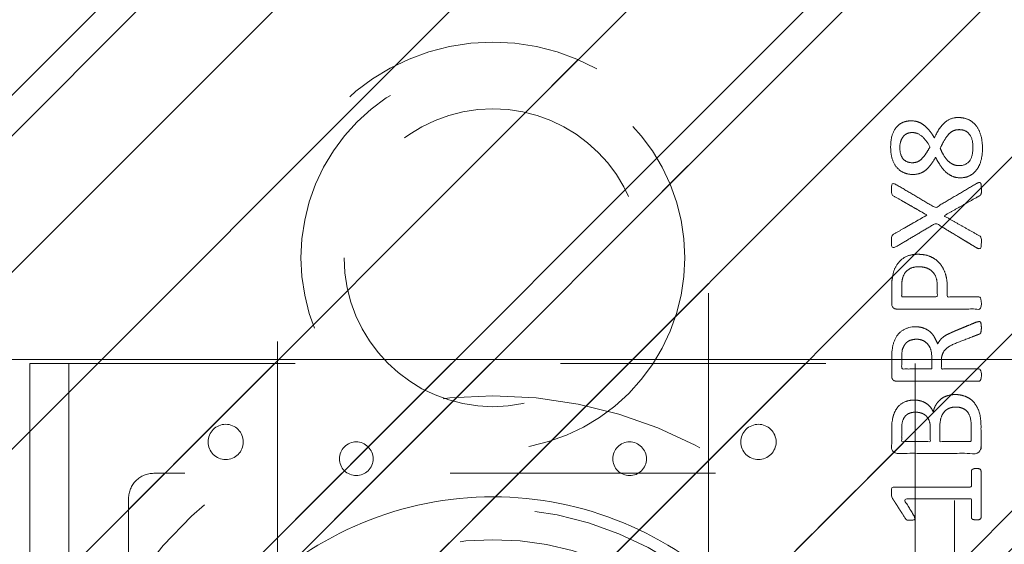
# Model space of a CAD drawing. Header units: inches. Extents: x -407.5 to -311.5, y -87.6 to -3.7.
# Tile 39 of 42: x -352.7 to -347.7, y -10.6 to -7.9. Entities that reach past the tile are written whole.
import ezdxf

# ---------------------------------------------------------------- set-up
doc = ezdxf.new("R2010")
doc.units = ezdxf.units.IN
doc.header["$LTSCALE"] = 32
doc.header["$MEASUREMENT"] = 0
doc.header["$PDMODE"] = 1
doc.header["$PDSIZE"] = -2
doc.linetypes.add('Dash Style-1', pattern=[0.083328, 0.041656, -0.041672])
for name, color, linetype, lineweight in [('DashLine', 7, 'Dash Style-1', 13), ('DashLineFill', 7, 'Dash Style-1', 13), ('Drawing', 7, 'Continuous', 18), ('None', 7, 'Continuous', 18), ('SolidLine', 7, 'Continuous', 15), ('Wood_1-H', 7, 'Continuous', 13), ('Wood_1-V', 7, 'Continuous', 13)]:
    doc.layers.add(name, color=color, linetype=linetype, lineweight=lineweight)
doc.layers.add('Metal_Black', color=7, linetype='Continuous', lineweight=13, true_color=0x4c4c4c)
pattern_1 = [(45, (0, 0), (-1.613, 1.9357), []), (45, (-1.0608, 1.0608), (-0.472346, 0.41676), [])]

# ---------------------------------------------------------------- blocks, each defined once
blk = doc.blocks.new('1BRPFY-Leg_Plate (2D)')
at = {"layer": 'DashLineFill', "linetype": 'Continuous', "lineweight": 13}
h = blk.add_hatch(dxfattribs=at)
h.set_pattern_fill('Steel', color=253, style=0, pattern_type=2)
h.set_pattern_definition(pattern_1)
edge = h.paths.add_edge_path()
edge.add_arc((-1.7047, -1.7047), 0.126, 180, 270)
edge.add_line((-1.7047, -1.8307), (1.7047, -1.8307))
edge.add_arc((1.7047, -1.7047), 0.126, 270, 360)
edge.add_line((1.8307, -1.7047), (1.8307, 1.7047))
edge.add_arc((1.7047, 1.7047), 0.126, 0, 90)
edge.add_line((1.7047, 1.8307), (-1.7047, 1.8307))
edge.add_arc((-1.7047, 1.7047), 0.126, 90, 180)
edge.add_line((-1.8307, 1.7047), (-1.8307, -1.7047))
at = {"layer": 'DashLineFill', "flags": 128}
blk.add_lwpolyline([(-1.8307, -1.7047, 0.414214), (-1.7047, -1.8307), (1.7047, -1.8307, 0.414214), (1.8307, -1.7047), (1.8307, 1.7047, 0.414214), (1.7047, 1.8307), (-1.7047, 1.8307, 0.414214), (-1.8307, 1.7047)], format="xyb", close=True, dxfattribs=at)
blk = doc.blocks.new('Group-2')
at = {"layer": 'Metal_Black', "color": 7}
for points, knots in [([(2.3381, 3.6174), (2.3657, 3.6174), (2.4119, 3.597), (2.4433, 3.5564), (2.4599, 3.4992), (2.4599, 3.4291), (2.4451, 3.3737), (2.4156, 3.335), (2.375, 3.3147), (2.327, 3.3147), (2.2919, 3.3295), (2.2624, 3.3553), (2.2366, 3.394), (2.2236, 3.418), (2.2126, 3.3959), (2.1886, 3.3645), (2.1609, 3.3424), (2.1295, 3.3313), (2.0871, 3.3313), (2.0465, 3.3479), (2.0151, 3.383), (1.9985, 3.4346), (1.9985, 3.5048), (2.0151, 3.5546), (2.0428, 3.586), (2.0797, 3.6007), (2.1203, 3.6007), (2.1517, 3.5897), (2.1812, 3.5675), (2.207, 3.5361), (2.2181, 3.514), (2.2513, 3.5915), (2.3178, 3.6174), (2.3381, 3.6174)], [0, 0, 0, 0.040945, 0.08189, 0.122836, 0.163781, 0.200632, 0.237482, 0.274333, 0.311184, 0.338205, 0.365227, 0.392248, 0.419269, 0.419269, 0.443822, 0.468375, 0.492928, 0.51748, 0.549396, 0.581313, 0.613229, 0.645145, 0.677061, 0.708977, 0.740893, 0.772809, 0.799408, 0.826007, 0.852606, 0.879205, 0.879205, 0.969801, 1, 1, 1]), ([(2.1074, 3.5417), (2.0926, 3.5417), (2.0705, 3.5325), (2.0539, 3.5122), (2.0446, 3.4845), (2.0446, 3.4291), (2.0778, 3.3904), (2.1221, 3.3904), (2.1443, 3.3996), (2.1646, 3.4199), (2.1849, 3.4494), (2.196, 3.4697), (2.1775, 3.5048), (2.1332, 3.5417), (2.1074, 3.5417)], [0, 0, 0, 0.064819, 0.129638, 0.194457, 0.259276, 0.388914, 0.518552, 0.583375, 0.648198, 0.71302, 0.777843, 0.777843, 0.888922, 1, 1, 1]), ([(2.3436, 3.5564), (2.327, 3.5564), (2.3012, 3.5454), (2.279, 3.5214), (2.2587, 3.4863), (2.2476, 3.4623), (2.2569, 3.4402), (2.279, 3.407), (2.3012, 3.3867), (2.327, 3.3756), (2.4119, 3.3756), (2.4119, 3.5122), (2.375, 3.5564), (2.3436, 3.5564)], [0, 0, 0, 0.062166, 0.124332, 0.186498, 0.248664, 0.248664, 0.305108, 0.361552, 0.417996, 0.474441, 0.742583, 0.871292, 1, 1, 1]), ([(2.4303, 3.2861), (2.4377, 3.2898), (2.4469, 3.2916), (2.4525, 3.2861), (2.4543, 3.2713), (2.4543, 3.2515), (2.4543, 3.2363), (2.4506, 3.2289), (2.4469, 3.2252), (2.4433, 3.2233), (2.3547, 3.1735), (2.2661, 3.1237), (2.3547, 3.0739), (2.4433, 3.024), (2.4469, 3.0222), (2.4506, 3.0166), (2.4543, 3.0111), (2.4543, 2.9959), (2.4543, 2.976), (2.4516, 2.9567), (2.4377, 2.9594), (2.4303, 2.9631), (2.3279, 3.025), (2.2255, 3.0868), (2.1258, 3.0277), (2.0262, 2.9687), (2.0188, 2.965), (2.005, 2.9622), (2.0022, 2.9816), (2.0022, 3.0056), (2.004, 3.0185), (2.0059, 3.0259), (2.0114, 3.0296), (2.0133, 3.0314), (2.0972, 3.0794), (2.1812, 3.1274), (2.0972, 3.1754), (2.0133, 3.2233), (2.0114, 3.2252), (2.0059, 3.227), (2.004, 3.2344), (2.0022, 3.2455), (2.0022, 3.2676), (2.005, 3.287), (2.0188, 3.2842), (2.0262, 3.2805), (2.1249, 3.2224), (2.2236, 3.1643), (2.327, 3.2252), (2.4303, 3.2861)], [0, 0, 0, 0.005797, 0.011593, 0.01739, 0.023187, 0.027776, 0.031157, 0.034538, 0.03792, 0.03792, 0.121199, 0.121199, 0.204479, 0.204479, 0.20786, 0.211241, 0.214623, 0.219212, 0.225008, 0.236602, 0.242398, 0.242398, 0.326423, 0.326423, 0.407782, 0.407782, 0.413578, 0.425171, 0.430968, 0.435937, 0.440905, 0.445874, 0.450842, 0.450842, 0.634953, 0.634953, 0.819063, 0.819063, 0.824031, 0.829, 0.833968, 0.838937, 0.843905, 0.853843, 0.858811, 0.858811, 0.927786, 0.927786, 1, 1, 1]), ([(2.1351, 2.9306), (2.1701, 2.9306), (2.2236, 2.9085), (2.2605, 2.8679), (2.2827, 2.8088), (2.2827, 2.7414), (2.2827, 2.7165), (2.363, 2.7165), (2.4469, 2.7165), (2.4506, 2.7128), (2.4525, 2.7055), (2.4543, 2.6944), (2.4543, 2.6778), (2.4525, 2.6667), (2.4506, 2.6593), (2.4469, 2.6556), (2.2366, 2.6556), (2.0169, 2.6556), (2.004, 2.6704), (2.004, 2.7276), (2.004, 2.7904), (2.0077, 2.8162), (2.0151, 2.8531), (2.0372, 2.89), (2.0686, 2.9177), (2.1111, 2.9306), (2.1351, 2.9306)], [0, 0, 0, 0.066268, 0.132535, 0.198803, 0.26507, 0.303966, 0.303966, 0.429297, 0.43506, 0.440822, 0.446584, 0.452347, 0.456957, 0.461567, 0.466177, 0.470786, 0.728938, 0.745073, 0.761208, 0.845107, 0.870922, 0.896738, 0.922553, 0.948369, 0.974184, 1, 1, 1]), ([(2.1406, 2.8679), (2.1129, 2.8679), (2.076, 2.8476), (2.0594, 2.818), (2.0539, 2.7867), (2.0539, 2.7433), (2.0539, 2.7165), (2.1434, 2.7165), (2.2329, 2.7165), (2.2329, 2.7433), (2.2329, 2.7959), (2.2199, 2.8328), (2.1941, 2.8568), (2.1609, 2.8679), (2.1406, 2.8679)], [0, 0, 0, 0.053098, 0.106195, 0.159293, 0.212391, 0.297937, 0.297937, 0.584068, 0.584068, 0.669615, 0.752211, 0.834807, 0.917404, 1, 1, 1]), ([(2.4433, 2.5926), (2.4469, 2.5926), (2.4506, 2.5908), (2.4525, 2.5834), (2.4543, 2.5705), (2.4543, 2.552), (2.4525, 2.541), (2.4506, 2.5336), (2.4451, 2.5299), (2.4396, 2.528), (2.387, 2.5077), (2.3344, 2.4874), (2.3159, 2.48), (2.2864, 2.4653), (2.2642, 2.4431), (2.2532, 2.4136), (2.2532, 2.3739), (2.2532, 2.3546), (2.3482, 2.3546), (2.4469, 2.3546), (2.4506, 2.3509), (2.4525, 2.3435), (2.4543, 2.3324), (2.4543, 2.3158), (2.4525, 2.3047), (2.4506, 2.2973), (2.4469, 2.2937), (2.2356, 2.2937), (2.0151, 2.2937), (2.004, 2.3084), (2.004, 2.3638), (2.004, 2.4284), (2.0059, 2.4505), (2.0077, 2.4597), (2.0114, 2.4856), (2.0317, 2.5262), (2.0612, 2.552), (2.1, 2.5668), (2.1443, 2.5668), (2.1812, 2.5539), (2.2089, 2.5317), (2.2273, 2.4985), (2.2347, 2.48), (2.2402, 2.4911), (2.255, 2.5096), (2.2753, 2.5243), (2.303, 2.5373), (2.3196, 2.5446), (2.3685, 2.5649), (2.4174, 2.5852), (2.4303, 2.5908), (2.4414, 2.5926), (2.4433, 2.5926)], [0, 0, 0, 0.004018, 0.008035, 0.012053, 0.01607, 0.020088, 0.024105, 0.028123, 0.03214, 0.03214, 0.070951, 0.070951, 0.084634, 0.098317, 0.112001, 0.125684, 0.138745, 0.138745, 0.202807, 0.205295, 0.207782, 0.21027, 0.212758, 0.214748, 0.216739, 0.218729, 0.220719, 0.332671, 0.339637, 0.346603, 0.391882, 0.407555, 0.423229, 0.423229, 0.466696, 0.510164, 0.553631, 0.597099, 0.640566, 0.684033, 0.727501, 0.770968, 0.770968, 0.798042, 0.825115, 0.852188, 0.879262, 0.879262, 0.958132, 0.958132, 0.979066, 1, 1, 1]), ([(2.1295, 2.504), (2.1018, 2.504), (2.0668, 2.48), (2.0575, 2.4524), (2.0557, 2.4431), (2.0539, 2.421), (2.0539, 2.3795), (2.0539, 2.3546), (2.1295, 2.3546), (2.2052, 2.3546), (2.2052, 2.3832), (2.2052, 2.4358), (2.1941, 2.469), (2.172, 2.493), (2.1443, 2.504), (2.1295, 2.504)], [0, 0, 0, 0.142515, 0.285031, 0.285031, 0.330993, 0.376955, 0.445899, 0.445899, 0.655281, 0.655281, 0.734439, 0.800829, 0.867219, 0.93361, 1, 1, 1]), ([(2.3233, 2.2263), (2.3454, 2.2263), (2.3805, 2.2152), (2.41, 2.1968), (2.4303, 2.1691), (2.4525, 2.1193), (2.4525, 2.0122), (2.4525, 1.9458), (2.4414, 1.931), (2.2283, 1.931), (2.0151, 1.931), (2.004, 1.9458), (2.004, 2.0039), (2.004, 2.0953), (2.0206, 2.1469), (2.0483, 2.1802), (2.0908, 2.1986), (2.1332, 2.1986), (2.1627, 2.1912), (2.1867, 2.1765), (2.207, 2.1525), (2.2126, 2.1396), (2.2163, 2.158), (2.2347, 2.1894), (2.2624, 2.2134), (2.3012, 2.2263), (2.3233, 2.2263)], [0, 0, 0, 0.031455, 0.06291, 0.094366, 0.125821, 0.188731, 0.266159, 0.275837, 0.285516, 0.435531, 0.44521, 0.454888, 0.521427, 0.574659, 0.627891, 0.681123, 0.734355, 0.762747, 0.791139, 0.819531, 0.847924, 0.847924, 0.885943, 0.923962, 0.961981, 1, 1, 1]), ([(2.124, 2.1377), (2.1074, 2.1377), (2.0815, 2.1285), (2.0631, 2.1082), (2.0539, 2.0768), (2.0539, 2.0215), (2.0539, 1.9901), (2.1258, 1.9901), (2.1978, 1.9901), (2.1978, 2.0242), (2.1978, 2.0805), (2.1867, 2.11), (2.1664, 2.1285), (2.1387, 2.1377), (2.124, 2.1377)], [0, 0, 0, 0.074499, 0.148998, 0.223496, 0.297995, 0.395417, 0.395417, 0.61891, 0.61891, 0.724928, 0.793696, 0.862464, 0.931232, 1, 1, 1]), ([(2.327, 2.1636), (2.3067, 2.1636), (2.2772, 2.1506), (2.2569, 2.1266), (2.2458, 2.0897), (2.2458, 2.0261), (2.2458, 1.9901), (2.3242, 1.9901), (2.4027, 1.9901), (2.4027, 2.0334), (2.4027, 2.1174), (2.375, 2.1506), (2.3454, 2.1636), (2.327, 2.1636)], [0, 0, 0, 0.079156, 0.158312, 0.237468, 0.316624, 0.419526, 0.419526, 0.643799, 0.643799, 0.767809, 0.883905, 0.941952, 1, 1, 1]), ([(2.4285, 1.8552), (2.4359, 1.8552), (2.4497, 1.8524), (2.4525, 1.8441), (2.4525, 1.7251), (2.4525, 1.6061), (2.4506, 1.6024), (2.4451, 1.5987), (2.4359, 1.5968), (2.423, 1.5968), (2.4137, 1.5987), (2.4082, 1.6005), (2.4045, 1.6061), (2.4045, 1.655), (2.4045, 1.702), (2.2347, 1.702), (2.0649, 1.702), (2.0908, 1.6587), (2.1166, 1.6153), (2.1184, 1.6097), (2.1203, 1.6005), (2.1166, 1.5968), (2.1055, 1.595), (2.0931, 1.595), (2.0834, 1.595), (2.0778, 1.5968), (2.0742, 1.6005), (2.0723, 1.6042), (2.0391, 1.6559), (2.0059, 1.7076), (2.004, 1.7094), (2.004, 1.7131), (2.0022, 1.7186), (2.0022, 1.7357), (2.0022, 1.7537), (2.0059, 1.7592), (2.0096, 1.7611), (2.208, 1.7611), (2.4045, 1.7611), (2.4045, 1.8017), (2.4045, 1.846), (2.4082, 1.8497), (2.4137, 1.8533), (2.423, 1.8552), (2.4285, 1.8552)], [0, 0, 0, 0.00261, 0.007831, 0.010441, 0.176195, 0.178805, 0.181415, 0.184026, 0.186636, 0.188594, 0.190551, 0.192509, 0.194467, 0.244389, 0.244389, 0.424498, 0.424498, 0.47805, 0.47805, 0.484241, 0.490432, 0.496622, 0.502813, 0.507071, 0.510941, 0.514811, 0.518682, 0.518682, 0.576295, 0.576295, 0.578743, 0.58119, 0.583638, 0.590247, 0.593184, 0.596122, 0.599059, 0.911881, 0.911881, 0.976501, 0.982376, 0.988251, 0.994125, 1, 1, 1])]:
    blk.add_open_spline(points, degree=2, knots=knots, dxfattribs=at)
blk = doc.blocks.new('1BRPX8-Util_Bkt_Lg-F (2D)')
at = {"layer": 'DashLineFill', "linetype": 'Continuous', "lineweight": 13}
h = blk.add_hatch(dxfattribs=at)
h.set_pattern_fill('Steel', color=253, style=0, pattern_type=2)
h.set_pattern_definition(pattern_1)
edge = h.paths.add_edge_path()
edge.add_line((-4.4685, 7.4055), (-3.1299, 7.4055))
edge.add_line((-3.1299, 7.4055), (-3.1299, -2.0118))
edge.add_line((-3.1299, -2.0118), (-4.4685, -2.0118))
edge.add_line((-4.4685, -2.0118), (-4.4685, -2.1457))
edge.add_line((-4.4685, -2.1457), (-2.4213, -2.1457))
edge.add_line((-2.4213, -2.1457), (-2.4213, -2.5236))
edge.add_arc((-2.3031, -2.5236), 0.1181, 180, 270)
edge.add_line((-2.3031, -2.6417), (2.3031, -2.6417))
edge.add_arc((2.3031, -2.5236), 0.1181, 270, 360)
edge.add_line((2.4213, -2.5236), (2.4213, -2.1457))
edge.add_line((2.4213, -2.1457), (4.4685, -2.1457))
edge.add_line((4.4685, -2.1457), (4.4685, -2.0118))
edge.add_line((4.4685, -2.0118), (3.1299, -2.0118))
edge.add_line((3.1299, -2.0118), (3.1299, 7.4055))
edge.add_line((3.1299, 7.4055), (4.4685, 7.4055))
edge.add_line((4.4685, 7.4055), (4.4685, 7.5394))
edge.add_line((4.4685, 7.5394), (2.4213, 7.5394))
edge.add_line((2.4213, 7.5394), (2.4213, 7.9173))
edge.add_arc((2.3031, 7.9173), 0.1181, 0, 90)
edge.add_line((2.3031, 8.0354), (-2.3031, 8.0354))
edge.add_arc((-2.3031, 7.9173), 0.1181, 90, 180)
edge.add_line((-2.4213, 7.9173), (-2.4213, 7.5394))
edge.add_line((-2.4213, 7.5394), (-4.4685, 7.5394))
edge.add_line((-4.4685, 7.5394), (-4.4685, 7.4055))
at = {"layer": 'Metal_Black', "color": 7}
blk.add_blockref('Group-2', (0, 0), dxfattribs=at)
blk = doc.blocks.new('Slate-LegBrace (2D)')
at = {"layer": 'DashLineFill', "linetype": 'Continuous', "lineweight": 13}
h = blk.add_hatch(dxfattribs=at)
h.set_pattern_fill('Steel', color=253, style=0, pattern_type=2)
h.set_pattern_definition(pattern_1)
edge = h.paths.add_edge_path()
edge.add_line((-2.1996, 0.1352), (-1.3748, 0.1352))
edge.add_arc((0, 0.0136), 1.3801, 5.0546, 174.9454, ccw=False)
edge.add_line((1.3748, 0.1352), (2.1997, 0.1352))
edge.add_arc((0.0001, 0.0171), 2.2028, 3.0731, 176.9269)
h = blk.add_hatch(dxfattribs=at)
h.set_pattern_fill('Steel', color=253, style=0, pattern_type=2)
h.set_pattern_definition(pattern_1)
h.paths.add_polyline_path([(-0.6866, 1.8192), (-0.6949, 1.8196), (-0.7032, 1.8209), (-0.7112, 1.8229), (-0.719, 1.8257), (-0.7265, 1.8292), (-0.7337, 1.8335), (-0.7403, 1.8384), (-0.7465, 1.844), (-0.7521, 1.8502), (-0.757, 1.8568), (-0.7613, 1.864), (-0.7648, 1.8715), (-0.7676, 1.8793), (-0.7697, 1.8874), (-0.7709, 1.8956), (-0.7713, 1.9039), (-0.7709, 1.9122), (-0.7697, 1.9204), (-0.7676, 1.9284), (-0.7648, 1.9363), (-0.7613, 1.9438), (-0.757, 1.9509), (-0.7521, 1.9576), (-0.7465, 1.9637), (-0.7403, 1.9693), (-0.7337, 1.9742), (-0.7265, 1.9785), (-0.719, 1.9821), (-0.7112, 1.9849), (-0.7032, 1.9869), (-0.6949, 1.9881), (-0.6866, 1.9885), (-0.6783, 1.9881), (-0.6701, 1.9869), (-0.6621, 1.9849), (-0.6542, 1.9821), (-0.6467, 1.9785), (-0.6396, 1.9742), (-0.6329, 1.9693), (-0.6268, 1.9637), (-0.6212, 1.9576), (-0.6163, 1.9509), (-0.612, 1.9438), (-0.6084, 1.9363), (-0.6056, 1.9284), (-0.6036, 1.9204), (-0.6024, 1.9122), (-0.602, 1.9039), (-0.6024, 1.8956), (-0.6036, 1.8874), (-0.6056, 1.8793), (-0.6084, 1.8715), (-0.612, 1.864), (-0.6163, 1.8568), (-0.6212, 1.8502), (-0.6268, 1.844), (-0.6329, 1.8384), (-0.6396, 1.8335), (-0.6467, 1.8292), (-0.6542, 1.8257), (-0.6621, 1.8229), (-0.6701, 1.8209), (-0.6783, 1.8196)])
h = blk.add_hatch(dxfattribs=at)
h.set_pattern_fill('Steel', color=253, style=0, pattern_type=2)
h.set_pattern_definition(pattern_1)
h.paths.add_polyline_path([(0.6865, 1.8192), (0.6783, 1.8196), (0.67, 1.8209), (0.662, 1.8229), (0.6542, 1.8257), (0.6467, 1.8293), (0.6395, 1.8335), (0.6329, 1.8385), (0.6267, 1.8441), (0.6212, 1.8502), (0.6162, 1.8569), (0.6119, 1.864), (0.6084, 1.8716), (0.6056, 1.8794), (0.6036, 1.8874), (0.6024, 1.8957), (0.602, 1.904), (0.6024, 1.9123), (0.6036, 1.9205), (0.6057, 1.9285), (0.6085, 1.9363), (0.612, 1.9438), (0.6163, 1.951), (0.6213, 1.9576), (0.6268, 1.9638), (0.633, 1.9694), (0.6397, 1.9743), (0.6468, 1.9786), (0.6543, 1.9821), (0.6622, 1.9849), (0.6702, 1.9869), (0.6784, 1.9881), (0.6867, 1.9885), (0.695, 1.9881), (0.7032, 1.9869), (0.7113, 1.9848), (0.7191, 1.982), (0.7266, 1.9785), (0.7337, 1.9742), (0.7404, 1.9692), (0.7466, 1.9637), (0.7521, 1.9575), (0.7571, 1.9508), (0.7613, 1.9437), (0.7649, 1.9362), (0.7677, 1.9284), (0.7697, 1.9203), (0.7709, 1.9121), (0.7713, 1.9038), (0.7709, 1.8955), (0.7696, 1.8873), (0.7676, 1.8792), (0.7648, 1.8714), (0.7612, 1.8639), (0.757, 1.8568), (0.752, 1.8501), (0.7464, 1.844), (0.7403, 1.8384), (0.7336, 1.8334), (0.7265, 1.8292), (0.7189, 1.8256), (0.7111, 1.8228), (0.7031, 1.8208), (0.6948, 1.8196)])
h = blk.add_hatch(dxfattribs=at)
h.set_pattern_fill('Steel', color=253, style=0, pattern_type=2)
h.set_pattern_definition(pattern_1)
edge = h.paths.add_edge_path()
edge.add_line((-2.1917, 0.2375), (-1.4637, 0.2375))
edge.add_arc((0.0001, 0.017), 1.4803, 8.5653, 171.4347, ccw=False)
edge.add_line((1.4639, 0.2375), (2.1918, 0.2375))
edge.add_line((2.1918, 0.2375), (2.1997, 0.1352))
edge.add_line((2.1997, 0.1352), (1.3748, 0.1352))
edge.add_arc((0, 0.0136), 1.3801, 5.0546, 174.9454)
edge.add_line((-1.3748, 0.1352), (-2.1996, 0.1352))
edge.add_line((-2.1996, 0.1352), (-2.1917, 0.2375))
at = {"layer": 'DashLineFill', "flags": 128}
for points in [[(-2.1996, 0.1352), (-1.3748, 0.1352, -0.915455), (1.3748, 0.1352), (2.1997, 0.1352, 0.947752)], [(-2.1917, 0.2375), (-1.4637, 0.2375, -0.860663), (1.4639, 0.2375), (2.1918, 0.2375), (2.1997, 0.1352), (1.3748, 0.1352, 0.915455), (-1.3748, 0.1352), (-2.1996, 0.1352)]]:
    blk.add_lwpolyline(points, format="xyb", close=True, dxfattribs=at)
for points in [[(-0.6866, 1.8192), (-0.6949, 1.8196), (-0.7032, 1.8209), (-0.7112, 1.8229), (-0.719, 1.8257), (-0.7265, 1.8292), (-0.7337, 1.8335), (-0.7403, 1.8384), (-0.7465, 1.844), (-0.7521, 1.8502), (-0.757, 1.8568), (-0.7613, 1.864), (-0.7648, 1.8715), (-0.7676, 1.8793), (-0.7697, 1.8874), (-0.7709, 1.8956), (-0.7713, 1.9039), (-0.7709, 1.9122), (-0.7697, 1.9204), (-0.7676, 1.9284), (-0.7648, 1.9363), (-0.7613, 1.9438), (-0.757, 1.9509), (-0.7521, 1.9576), (-0.7465, 1.9637), (-0.7403, 1.9693), (-0.7337, 1.9742), (-0.7265, 1.9785), (-0.719, 1.9821), (-0.7112, 1.9849), (-0.7032, 1.9869), (-0.6949, 1.9881), (-0.6866, 1.9885), (-0.6783, 1.9881), (-0.6701, 1.9869), (-0.6621, 1.9849), (-0.6542, 1.9821), (-0.6467, 1.9785), (-0.6396, 1.9742), (-0.6329, 1.9693), (-0.6268, 1.9637), (-0.6212, 1.9576), (-0.6163, 1.9509), (-0.612, 1.9438), (-0.6084, 1.9363), (-0.6056, 1.9284), (-0.6036, 1.9204), (-0.6024, 1.9122), (-0.602, 1.9039), (-0.6024, 1.8956), (-0.6036, 1.8874), (-0.6056, 1.8793), (-0.6084, 1.8715), (-0.612, 1.864), (-0.6163, 1.8568), (-0.6212, 1.8502), (-0.6268, 1.844), (-0.6329, 1.8384), (-0.6396, 1.8335), (-0.6467, 1.8292), (-0.6542, 1.8257), (-0.6621, 1.8229), (-0.6701, 1.8209), (-0.6783, 1.8196)], [(0.6865, 1.8192), (0.6783, 1.8196), (0.67, 1.8209), (0.662, 1.8229), (0.6542, 1.8257), (0.6467, 1.8293), (0.6395, 1.8335), (0.6329, 1.8385), (0.6267, 1.8441), (0.6212, 1.8502), (0.6162, 1.8569), (0.6119, 1.864), (0.6084, 1.8716), (0.6056, 1.8794), (0.6036, 1.8874), (0.6024, 1.8957), (0.602, 1.904), (0.6024, 1.9123), (0.6036, 1.9205), (0.6057, 1.9285), (0.6085, 1.9363), (0.612, 1.9438), (0.6163, 1.951), (0.6213, 1.9576), (0.6268, 1.9638), (0.633, 1.9694), (0.6397, 1.9743), (0.6468, 1.9786), (0.6543, 1.9821), (0.6622, 1.9849), (0.6702, 1.9869), (0.6784, 1.9881), (0.6867, 1.9885), (0.695, 1.9881), (0.7032, 1.9869), (0.7113, 1.9848), (0.7191, 1.982), (0.7266, 1.9785), (0.7337, 1.9742), (0.7404, 1.9692), (0.7466, 1.9637), (0.7521, 1.9575), (0.7571, 1.9508), (0.7613, 1.9437), (0.7649, 1.9362), (0.7677, 1.9284), (0.7697, 1.9203), (0.7709, 1.9121), (0.7713, 1.9038), (0.7709, 1.8955), (0.7696, 1.8873), (0.7676, 1.8792), (0.7648, 1.8714), (0.7612, 1.8639), (0.757, 1.8568), (0.752, 1.8501), (0.7464, 1.844), (0.7403, 1.8384), (0.7336, 1.8334), (0.7265, 1.8292), (0.7189, 1.8256), (0.7111, 1.8228), (0.7031, 1.8208), (0.6948, 1.8196)]]:
    blk.add_lwpolyline(points, close=True, dxfattribs=at)
blk = doc.blocks.new('TLLegSleeve (2D)')
at = {"layer": 'DashLineFill', "linetype": 'Continuous', "lineweight": 13}
h = blk.add_hatch(dxfattribs=at)
h.set_pattern_fill('Steel', color=253, style=0, pattern_type=2)
h.set_pattern_definition(pattern_1)
edge = h.paths.add_edge_path()
edge.add_line((1.0827, 1.4023), (1.0827, 2.9134))
edge.add_arc((0, 2.9134), 1.0827, 0, 180)
edge.add_line((-1.0827, 2.9134), (-1.0827, 1.4023))
edge.add_arc((0, 0), 1.7717, 127.6699, 412.3301)
edge.add_line((1.0827, 1.4023), (1.0827, 1.4023))
edge = h.paths.add_edge_path()
edge.add_arc((0, 2.9134), 0.748, 180, 360)
edge.add_arc((0, 2.9134), 0.748, 0, 180)
edge.add_line((-0.748, 2.9134), (-0.748, 2.9134))
edge = h.paths.add_edge_path()
edge.add_arc((0, 0), 1.437, 180, 360)
edge.add_arc((0, 0), 1.437, 0, 180)
edge.add_line((-1.437, 0), (-1.437, 0))
at = {"layer": 'DashLine', "color": 8, "flags": 128}
for points in [[(0.9646, 2.9134), (0.9599, 2.8188), (0.946, 2.7252), (0.923, 2.6334), (0.8911, 2.5443), (0.8507, 2.4587), (0.802, 2.3775), (0.7456, 2.3015), (0.6821, 2.2313), (0.6119, 2.1678), (0.5359, 2.1114), (0.4547, 2.0627), (0.3691, 2.0222), (0.28, 1.9904), (0.1882, 1.9674), (0.0945, 1.9535), (0, 1.9488), (-0.0945, 1.9535), (-0.1882, 1.9674), (-0.28, 1.9904), (-0.3691, 2.0222), (-0.4547, 2.0627), (-0.5359, 2.1114), (-0.6119, 2.1678), (-0.6821, 2.2313), (-0.7456, 2.3015), (-0.802, 2.3775), (-0.8507, 2.4587), (-0.8911, 2.5443), (-0.923, 2.6334), (-0.946, 2.7252), (-0.9599, 2.8188), (-0.9646, 2.9134), (-0.9599, 3.0079), (-0.946, 3.1016), (-0.923, 3.1934), (-0.8911, 3.2825), (-0.8507, 3.3681), (-0.802, 3.4493), (-0.7456, 3.5253), (-0.6821, 3.5954), (-0.6119, 3.659), (-0.5359, 3.7154), (-0.4547, 3.7641), (-0.3691, 3.8045), (-0.28, 3.8364), (-0.1882, 3.8594), (-0.0945, 3.8733), (0, 3.878), (0.0945, 3.8733), (0.1882, 3.8594), (0.28, 3.8364), (0.3691, 3.8045), (0.4547, 3.7641), (0.5359, 3.7154), (0.6119, 3.659), (0.6821, 3.5954), (0.7456, 3.5253), (0.802, 3.4493), (0.8507, 3.3681), (0.8911, 3.2825), (0.923, 3.1934), (0.946, 3.1016), (0.9599, 3.0079)], [(1.6535, 0), (1.6456, -0.1621), (1.6218, -0.3226), (1.5823, -0.48), (1.5277, -0.6328), (1.4583, -0.7795), (1.3749, -0.9187), (1.2782, -1.049), (1.1692, -1.1692), (1.049, -1.2782), (0.9187, -1.3749), (0.7795, -1.4583), (0.6328, -1.5277), (0.48, -1.5823), (0.3226, -1.6218), (0.1621, -1.6456), (0, -1.6535), (-0.1621, -1.6456), (-0.3226, -1.6218), (-0.48, -1.5823), (-0.6328, -1.5277), (-0.7795, -1.4583), (-0.9187, -1.3749), (-1.049, -1.2782), (-1.1692, -1.1692), (-1.2782, -1.049), (-1.3749, -0.9187), (-1.4583, -0.7795), (-1.5277, -0.6328), (-1.5823, -0.48), (-1.6218, -0.3226), (-1.6456, -0.1621), (-1.6535, 0), (-1.6456, 0.1621), (-1.6218, 0.3226), (-1.5823, 0.48), (-1.5277, 0.6328), (-1.4583, 0.7795), (-1.3749, 0.9187), (-1.2782, 1.049), (-1.1692, 1.1692), (-1.049, 1.2782), (-0.9187, 1.3749), (-0.7795, 1.4583), (-0.6328, 1.5277), (-0.48, 1.5823), (-0.3226, 1.6218), (-0.1621, 1.6456), (0, 1.6535), (0.1621, 1.6456), (0.3226, 1.6218), (0.48, 1.5823), (0.6328, 1.5277), (0.7795, 1.4583), (0.9187, 1.3749), (1.049, 1.2782), (1.1692, 1.1692), (1.2782, 1.049), (1.3749, 0.9187), (1.4583, 0.7795), (1.5277, 0.6328), (1.5823, 0.48), (1.6218, 0.3226), (1.6456, 0.1621)]]:
    blk.add_lwpolyline(points, close=True, dxfattribs=at)
at = {"layer": 'DashLineFill', "flags": 128}
for points in [[(1.0827, 1.4023), (1.0827, 2.9134, 1), (-1.0827, 2.9134), (-1.0827, 1.4023, 2.931619), (1.0827, 1.4023)], [(-0.748, 2.9134, 1), (0.748, 2.9134, 1), (-0.748, 2.9134)]]:
    blk.add_lwpolyline(points, format="xyb", close=True, dxfattribs=at)
at = {"layer": 'DashLineFill', "linetype": 'Continuous', "lineweight": 5}
blk.add_point((0, 2.9134), dxfattribs=at)
blk = doc.blocks.new('Group-3')
at = {"layer": 'SolidLine', "flags": 128}
blk.add_lwpolyline([(55.4724, -8.3071, -0.414214), (57.185, -6.5945, -0.414214), (58.8976, -8.3071, -0.414214), (57.185, -10.0197, -0.414214)], format="xyb", close=True, dxfattribs=at)
at = {"layer": 'Wood_1-H', "color": 7}
for name in ['1BRPX8-Util_Bkt_Lg-F (2D)', 'TLLegSleeve (2D)', 'Slate-LegBrace (2D)', '1BRPFY-Leg_Plate (2D)']:
    blk.add_blockref(name, (57.185, -8.3071), dxfattribs=at)
blk = doc.blocks.new('Group-4')
at = {"layer": 'None'}
blk.add_blockref('Group-3', (0, 0), dxfattribs=at)
blk = doc.blocks.new('SL Utility Cabinet (2D)')
at = {"layer": 'None'}
blk.add_blockref('Group-4', (0, 0), dxfattribs=at)
at = {"layer": 'Drawing', "color": 0, "flags": 1}
for tag in ['Tag', 'Catalog', 'Option1', 'Option2', 'Option3', 'Option4', 'Option5', 'Option6', 'Option7', 'Option8', 'Option9', 'Option10', 'Option11', 'Option12', 'Custom', 'FinishGroup', 'Discount', 'Item2', 'Item3', 'Item6', 'Item8', 'Item9', 'Item10', 'Item12', 'Item13', 'Item16', 'Item18', 'Item19', 'Item20', 'Item21', 'Item22', 'Item23', 'Item24', 'Item25', 'Item1', 'Item4', 'Item5', 'Item7', 'Item11', 'Item14', 'Item15', 'Item17']:
    blk.add_attdef(tag, (-48.0315, -7.4478), '', height=0.00709, dxfattribs=at)
blk = doc.blocks.new('Group-6')
at = {"layer": 'SolidLine', "flags": 128}
blk.add_lwpolyline([(-11.7913, -0.5906, -0.414214), (-8.7992, 2.4016), (27.2244, 2.4016, -0.414214), (30.2165, -0.5906), (30.2165, -72.5984, -0.414214), (27.2244, -75.5906), (-8.7992, -75.5906, -0.414214), (-11.7913, -72.5984)], format="xyb", close=True, dxfattribs=at)
blk = doc.blocks.new('1BRPWS-HuddleBracket (2D)')
at = {"layer": 'DashLineFill', "linetype": 'Continuous', "lineweight": 13}
h = blk.add_hatch(dxfattribs=at)
h.set_pattern_fill('Steel', color=253, style=0, pattern_type=2)
h.set_pattern_definition(pattern_1)
h.paths.add_polyline_path([(-2.3272, 2.3819), (2.3185, 2.3819), (2.3185, -12.2638), (-2.3272, -12.2638)])
h = blk.add_hatch(dxfattribs=at)
h.set_pattern_fill('Steel', color=253, style=0, pattern_type=2)
h.set_pattern_definition(pattern_1)
h.paths.add_polyline_path([(-1.343, 1.8996), (-1.3516, 1.9), (-1.3602, 1.9013), (-1.3687, 1.9034), (-1.3769, 1.9063), (-1.3847, 1.9101), (-1.3922, 1.9145), (-1.3992, 1.9197), (-1.4056, 1.9256), (-1.4114, 1.932), (-1.4166, 1.939), (-1.4211, 1.9464), (-1.4248, 1.9543), (-1.4277, 1.9625), (-1.4298, 1.9709), (-1.4311, 1.9795), (-1.4315, 1.9882), (-1.4311, 1.9969), (-1.4298, 2.0055), (-1.4277, 2.0139), (-1.4248, 2.0221), (-1.4211, 2.0299), (-1.4166, 2.0374), (-1.4114, 2.0444), (-1.4056, 2.0508), (-1.3992, 2.0567), (-1.3922, 2.0618), (-1.3847, 2.0663), (-1.3769, 2.07), (-1.3687, 2.073), (-1.3602, 2.0751), (-1.3516, 2.0763), (-1.343, 2.0768), (-1.3343, 2.0763), (-1.3257, 2.0751), (-1.3172, 2.073), (-1.3091, 2.07), (-1.3012, 2.0663), (-1.2937, 2.0618), (-1.2868, 2.0567), (-1.2803, 2.0508), (-1.2745, 2.0444), (-1.2693, 2.0374), (-1.2648, 2.0299), (-1.2611, 2.0221), (-1.2582, 2.0139), (-1.2561, 2.0055), (-1.2548, 1.9969), (-1.2544, 1.9882), (-1.2548, 1.9795), (-1.2561, 1.9709), (-1.2582, 1.9625), (-1.2611, 1.9543), (-1.2648, 1.9464), (-1.2693, 1.939), (-1.2745, 1.932), (-1.2803, 1.9256), (-1.2868, 1.9197), (-1.2937, 1.9145), (-1.3012, 1.9101), (-1.3091, 1.9063), (-1.3172, 1.9034), (-1.3257, 1.9013), (-1.3343, 1.9)])
h = blk.add_hatch(dxfattribs=at)
h.set_pattern_fill('Steel', color=253, style=0, pattern_type=2)
h.set_pattern_definition(pattern_1)
h.paths.add_polyline_path([(1.3342, 1.8996), (1.3255, 1.9), (1.3169, 1.9013), (1.3085, 1.9034), (1.3003, 1.9063), (1.2924, 1.9101), (1.285, 1.9145), (1.278, 1.9197), (1.2716, 1.9256), (1.2657, 1.932), (1.2605, 1.939), (1.2561, 1.9464), (1.2524, 1.9543), (1.2494, 1.9625), (1.2473, 1.9709), (1.246, 1.9795), (1.2456, 1.9882), (1.246, 1.9969), (1.2473, 2.0055), (1.2494, 2.0139), (1.2524, 2.0221), (1.2561, 2.0299), (1.2605, 2.0374), (1.2657, 2.0444), (1.2716, 2.0508), (1.278, 2.0567), (1.285, 2.0618), (1.2924, 2.0663), (1.3003, 2.07), (1.3085, 2.073), (1.3169, 2.0751), (1.3255, 2.0763), (1.3342, 2.0768), (1.3429, 2.0763), (1.3515, 2.0751), (1.3599, 2.073), (1.3681, 2.07), (1.376, 2.0663), (1.3834, 2.0618), (1.3904, 2.0567), (1.3968, 2.0508), (1.4027, 2.0444), (1.4079, 2.0374), (1.4123, 2.0299), (1.416, 2.0221), (1.419, 2.0139), (1.4211, 2.0055), (1.4224, 1.9969), (1.4228, 1.9882), (1.4224, 1.9795), (1.4211, 1.9709), (1.419, 1.9625), (1.416, 1.9543), (1.4123, 1.9464), (1.4079, 1.939), (1.4027, 1.932), (1.3968, 1.9256), (1.3904, 1.9197), (1.3834, 1.9145), (1.376, 1.9101), (1.3681, 1.9063), (1.3599, 1.9034), (1.3515, 1.9013), (1.3429, 1.9)])
at = {"layer": 'DashLineFill', "flags": 128}
for points in [[(-2.3272, 2.3819), (2.3185, 2.3819), (2.3185, -12.2638), (-2.3272, -12.2638)], [(-1.343, 1.8996), (-1.3516, 1.9), (-1.3602, 1.9013), (-1.3687, 1.9034), (-1.3769, 1.9063), (-1.3847, 1.9101), (-1.3922, 1.9145), (-1.3992, 1.9197), (-1.4056, 1.9256), (-1.4114, 1.932), (-1.4166, 1.939), (-1.4211, 1.9464), (-1.4248, 1.9543), (-1.4277, 1.9625), (-1.4298, 1.9709), (-1.4311, 1.9795), (-1.4315, 1.9882), (-1.4311, 1.9969), (-1.4298, 2.0055), (-1.4277, 2.0139), (-1.4248, 2.0221), (-1.4211, 2.0299), (-1.4166, 2.0374), (-1.4114, 2.0444), (-1.4056, 2.0508), (-1.3992, 2.0567), (-1.3922, 2.0618), (-1.3847, 2.0663), (-1.3769, 2.07), (-1.3687, 2.073), (-1.3602, 2.0751), (-1.3516, 2.0763), (-1.343, 2.0768), (-1.3343, 2.0763), (-1.3257, 2.0751), (-1.3172, 2.073), (-1.3091, 2.07), (-1.3012, 2.0663), (-1.2937, 2.0618), (-1.2868, 2.0567), (-1.2803, 2.0508), (-1.2745, 2.0444), (-1.2693, 2.0374), (-1.2648, 2.0299), (-1.2611, 2.0221), (-1.2582, 2.0139), (-1.2561, 2.0055), (-1.2548, 1.9969), (-1.2544, 1.9882), (-1.2548, 1.9795), (-1.2561, 1.9709), (-1.2582, 1.9625), (-1.2611, 1.9543), (-1.2648, 1.9464), (-1.2693, 1.939), (-1.2745, 1.932), (-1.2803, 1.9256), (-1.2868, 1.9197), (-1.2937, 1.9145), (-1.3012, 1.9101), (-1.3091, 1.9063), (-1.3172, 1.9034), (-1.3257, 1.9013), (-1.3343, 1.9)], [(1.3342, 1.8996), (1.3255, 1.9), (1.3169, 1.9013), (1.3085, 1.9034), (1.3003, 1.9063), (1.2924, 1.9101), (1.285, 1.9145), (1.278, 1.9197), (1.2716, 1.9256), (1.2657, 1.932), (1.2605, 1.939), (1.2561, 1.9464), (1.2524, 1.9543), (1.2494, 1.9625), (1.2473, 1.9709), (1.246, 1.9795), (1.2456, 1.9882), (1.246, 1.9969), (1.2473, 2.0055), (1.2494, 2.0139), (1.2524, 2.0221), (1.2561, 2.0299), (1.2605, 2.0374), (1.2657, 2.0444), (1.2716, 2.0508), (1.278, 2.0567), (1.285, 2.0618), (1.2924, 2.0663), (1.3003, 2.07), (1.3085, 2.073), (1.3169, 2.0751), (1.3255, 2.0763), (1.3342, 2.0768), (1.3429, 2.0763), (1.3515, 2.0751), (1.3599, 2.073), (1.3681, 2.07), (1.376, 2.0663), (1.3834, 2.0618), (1.3904, 2.0567), (1.3968, 2.0508), (1.4027, 2.0444), (1.4079, 2.0374), (1.4123, 2.0299), (1.416, 2.0221), (1.419, 2.0139), (1.4211, 2.0055), (1.4224, 1.9969), (1.4228, 1.9882), (1.4224, 1.9795), (1.4211, 1.9709), (1.419, 1.9625), (1.416, 1.9543), (1.4123, 1.9464), (1.4079, 1.939), (1.4027, 1.932), (1.3968, 1.9256), (1.3904, 1.9197), (1.3834, 1.9145), (1.376, 1.9101), (1.3681, 1.9063), (1.3599, 1.9034), (1.3515, 1.9013), (1.3429, 1.9)]]:
    blk.add_lwpolyline(points, close=True, dxfattribs=at)
at = {"layer": 'Wood_1-V'}
for p, q in [((-2.1304, 2.3819), (-2.1304, -12.2638)), ((2.1216, 2.3819), (2.1216, -12.2638))]:
    blk.add_line(p, q, dxfattribs=at)
blk = doc.blocks.new('Group-43')
at = {"layer": 'None'}
blk.add_blockref('Group-6', (0, 0), dxfattribs=at)
at = {"layer": 'SolidLine', "color": 7}
for name in ['1BRPWS-HuddleBracket (2D)', '1BRPFY-Leg_Plate (2D)']:
    blk.add_blockref(name, (18.4252, 0), dxfattribs=at)
blk = doc.blocks.new('SL Huddle Table (2D)')
at = {"layer": 'None'}
blk.add_blockref('Group-43', (0, 0), dxfattribs=at)
at = {"layer": 'Drawing', "color": 0, "flags": 1}
for tag in ['Tag', 'Catalog', 'Option1', 'Option2', 'Option3', 'Option4', 'Option5', 'Option6', 'Option7', 'Option8', 'Option9', 'Option10', 'Option11', 'Option12', 'Custom', 'FinishGroup', 'Discount', 'Item2', 'Item3', 'Item6', 'Item8', 'Item9', 'Item10', 'Item12', 'Item13', 'Item16', 'Item18', 'Item19', 'Item20', 'Item21', 'Item22', 'Item23', 'Item24', 'Item25', 'Item1', 'Item4', 'Item5', 'Item7', 'Item11', 'Item14', 'Item15', 'Item17']:
    blk.add_attdef(tag, (-21.063, -72.6378), '', height=0.00709, dxfattribs=at)

msp = doc.modelspace()

# ---------------------------------------------------------------- block references
at = {"layer": 'Drawing'}
for name, p in [('SL Utility Cabinet (2D)', (-407.4908, -3.7176)), ('SL Huddle Table (2D)', (-368.731, -12.0247))]:
    msp.add_blockref(name, p, dxfattribs=at)

doc.saveas('drawing.dxf')
